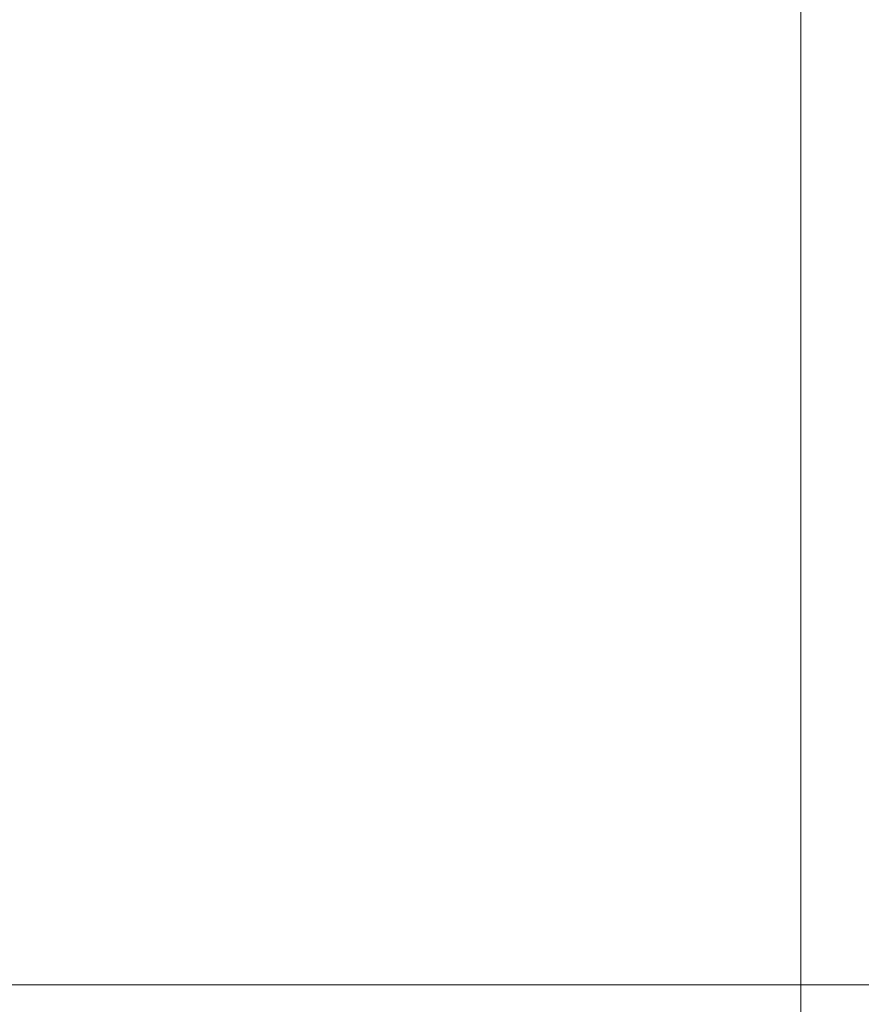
# Model space of a CAD drawing. Header units: inches. Extents: x -263 to 530, y -1 to 602.
# Tile 154 of 256: x -197.746 to -197.481, y 153.994 to 154.303. Entities that reach past the tile are written whole.
import ezdxf

# ---------------------------------------------------------------- set-up
doc = ezdxf.new("R2010")
doc.units = ezdxf.units.IN
doc.header["$MEASUREMENT"] = 0
doc.layers.add('A-WALL', color=113, linetype='Continuous', lineweight=13)

msp = doc.modelspace()

# ---------------------------------------------------------------- meshes
at = {"layer": 'A-WALL'}
mesh = msp.add_polyface(dxfattribs=at)
corners = [(-204.49999, 154, 36), (-192, 154, 36), (-192, 188, 36), (-204.49999, 188, 36)]
mesh.append_faces([[corners[k] for k in face] for face in [(0, 1, 2, 3)]])
mesh = msp.add_polyface(dxfattribs=at)
corners = [(-204.49999, 188, 94), (-192, 188, 94), (-192, 154, 94), (-204.49999, 154, 94)]
mesh.append_faces([[corners[k] for k in face] for face in [(0, 1, 2, 3)]])
mesh = msp.add_polyface(dxfattribs=at)
corners = [(-197.50001, 135, 128), (-198, 135, 128), (-198, 183.5, 128), (-197.50001, 183.5, 128)]
mesh.append_faces([[corners[k] for k in face] for face in [(0, 1, 2, 3)]])
mesh = msp.add_polyface(dxfattribs=at)
corners = [(-197.50001, 183.5, 133), (-198, 183.5, 133), (-198, 135, 133), (-197.50001, 135, 133)]
mesh.append_faces([[corners[k] for k in face] for face in [(0, 1, 2, 3)]])
mesh = msp.add_polyface(dxfattribs=at)
corners = [(-197.50001, 183.5, 128), (-197.50001, 183.5, 133), (-197.50001, 135, 133), (-197.50001, 135, 128)]
mesh.append_faces([[corners[k] for k in face] for face in [(0, 1, 2, 3)]])
mesh = msp.add_polyface(dxfattribs=at)
corners = [(-204.49999, 154, 94), (-192, 154, 94), (-192, 154, 36), (-204.49999, 154, 36)]
mesh.append_faces([[corners[k] for k in face] for face in [(0, 1, 2, 3)]])

doc.saveas('drawing.dxf')
